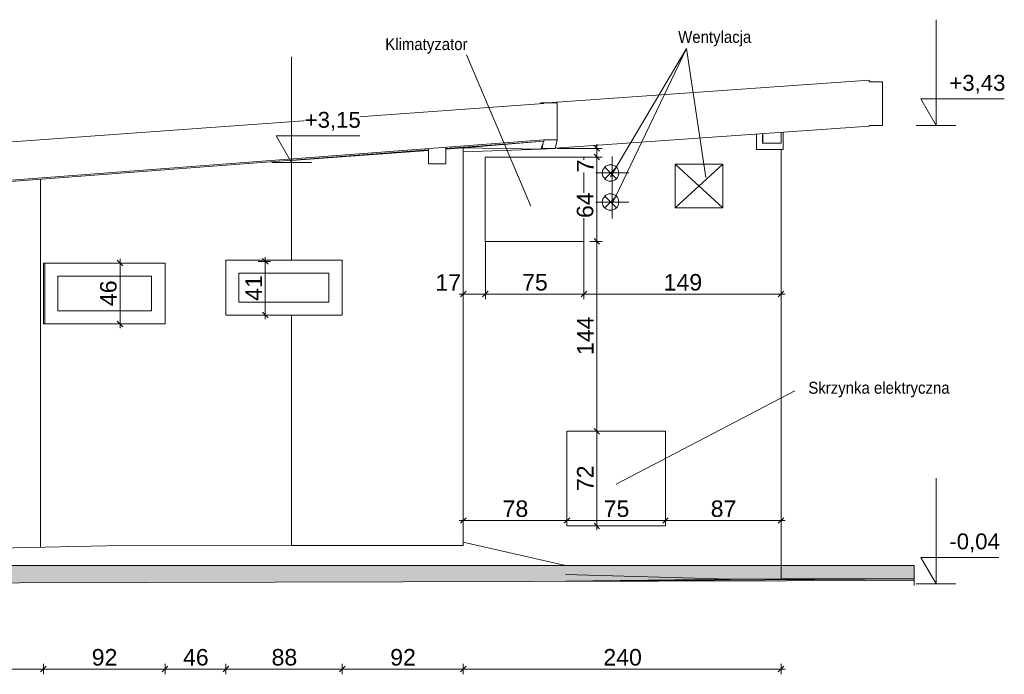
# Model space of a CAD drawing. Header units: millimetres. Extents: x -68772 to 137055, y -73300 to 19650.
# Tile 201 of 212: x 68354 to 75804, y 2594 to 7548. Entities that reach past the tile are written whole.
import ezdxf

# ---------------------------------------------------------------- set-up
doc = ezdxf.new("R2010")
doc.units = ezdxf.units.MM
doc.header["$MEASUREMENT"] = 0
doc.set_wipeout_variables(frame=1)
doc.linetypes.add('Wipeout_Contour', pattern=[1000, 0, -1000])
for name, color, linetype, lineweight in [('Center Line_Nr_pióra__7', 7, 'Continuous', 5), ('Dimensions_Nr_pióra__7', 7, 'Continuous', 5), ('Drop_Nr_pióra__7', 7, 'Continuous', 5), ('Floors_Nr_pióra__7', 7, 'Continuous', 5), ('Interior Edges_Nr_pióra__7', 7, 'Continuous', 5), ('Nowe_0_Nr_pióra__1', 7, 'Continuous', 18), ('Nowe_Sections_Nr_pióra__7', 7, 'Continuous', 5), ('Nowe_Walls_Nr_pióra__7', 7, 'Continuous', 5), ('Spot Elevations_Nr_pióra__7', 7, 'Continuous', 5), ('Text Notes_Nr_pióra__7', 7, 'Continuous', 5), ('Walls_Nr_pióra__7', 7, 'Continuous', 5)]:
    doc.layers.add(name, color=color, linetype=linetype, lineweight=lineweight)
doc.layers.add('Dimensions', color=7, linetype='Continuous')
doc.layers.add('Nowe_Sections', color=7, linetype='Continuous')
doc.styles.add('GENERATED_STYLE_1', font='arial.ttf')
doc.styles.add('GENERATED_STYLE_3', font='arial.ttf')
doc.dimstyles.new('GENERATED_STYLE__5', dxfattribs={"dimtxt": 125, "dimasz": 40.305087, "dimexe": 0.18, "dimexo": 0.164042, "dimgap": 0.09, "dimtad": 1, "dimdec": 0, "dimlfac": 0.1, "dimzin": 0, "dimdsep": 46, "dimtxsty": 'GENERATED_STYLE_1', "dimblk": 'ARROWHEAD_6', "dimblk1": 'ARROWHEAD_6', "dimblk2": 'ARROWHEAD_6', "dimcen": 0.09, "dimclrd": 7, "dimclre": 7, "dimclrt": 7, "dimadec": 1, "dimazin": 0, "dimtfac": 1, "dimtdec": 4, "dimtmove": 0, "dimatfit": 3, "dimfxl": 0, "dimtolj": 1, "dimtzin": 0, "dimarcsym": 0})
doc.dimstyles.new('GENERATED_STYLE__6', dxfattribs={"dimtxt": 125, "dimasz": 40.305087, "dimexe": 0.18, "dimexo": 0.164042, "dimgap": 0.09, "dimtad": 1, "dimtih": 1, "dimtoh": 1, "dimdec": 0, "dimlfac": 0.1, "dimzin": 0, "dimdsep": 46, "dimtxsty": 'GENERATED_STYLE_1', "dimblk": 'ARROWHEAD_6', "dimblk1": 'ARROWHEAD_6', "dimblk2": 'ARROWHEAD_6', "dimcen": 0.09, "dimclrd": 7, "dimclre": 7, "dimclrt": 7, "dimadec": 1, "dimazin": 0, "dimtfac": 1, "dimtdec": 4, "dimtmove": 0, "dimatfit": 3, "dimfxl": 0, "dimtolj": 1, "dimtzin": 0, "dimarcsym": 0})
doc.dimstyles.new('GENERATED_STYLE__7', dxfattribs={"dimtxt": 125, "dimasz": 40.305087, "dimexe": 0.18, "dimexo": 0.164042, "dimgap": 0.09, "dimtad": 1, "dimtih": 1, "dimtoh": 1, "dimdec": 0, "dimlfac": 0.1, "dimzin": 0, "dimdsep": 46, "dimtxsty": 'GENERATED_STYLE_1', "dimblk": 'ARROWHEAD_6', "dimblk1": 'ARROWHEAD_6', "dimblk2": 'ARROWHEAD_6', "dimcen": 0.09, "dimse1": 1, "dimse2": 1, "dimclrd": 7, "dimclre": 7, "dimclrt": 7, "dimadec": 1, "dimazin": 0, "dimtfac": 1, "dimtdec": 4, "dimtmove": 0, "dimatfit": 3, "dimfxl": 0, "dimtolj": 1, "dimtzin": 0, "dimarcsym": 0})

# ---------------------------------------------------------------- blocks, each defined once
blk = doc.blocks.new('*D712')
at = {"layer": 'Dimensions_Nr_pióra__7', "color": 7, "linetype": 'Continuous', "lineweight": 5}
for p, q in [((67394.2, 2655), (67351.7, 2612.5)), ((67373, 2594), (67373, 2673.5)), ((67373, 2633.8), (68533.9, 2633.8)), ((68555.1, 2655), (68512.7, 2612.5)), ((68533.9, 2594), (68533.9, 2673.5))]:
    blk.add_line(p, q, dxfattribs=at)
at = {"color": 254, "linetype": 'Wipeout_Contour', "lineweight": 0, "ltscale": 272031.705422}
blk.add_wipeout([(67817.4, 2658.8), (68089.4, 2658.8), (68089.4, 2783.8), (67817.4, 2783.8)], dxfattribs=at).dxf.layer = 'Dimensions'
at = {"layer": 'Dimensions_Nr_pióra__7', "color": 7, "lineweight": 5, "insert": (67817.4, 2658.8), "char_height": 125, "attachment_point": 7, "style": 'GENERATED_STYLE_1'}
blk.add_mtext('\\A1;116', dxfattribs=at)
blk = doc.blocks.new('ARROWHEAD_6')
at = {"color": 0, "linetype": 'Continuous', "lineweight": 0}
for p, q in [((0, 0), (-1, 0)), ((-0.5, -0.5), (0.5, 0.5))]:
    blk.add_line(p, q, dxfattribs=at)
blk = doc.blocks.new('*D713')
at = {"layer": 'Dimensions_Nr_pióra__7', "color": 7, "linetype": 'Continuous', "lineweight": 5}
for p, q in [((68555.1, 2655), (68512.7, 2612.5)), ((68533.9, 2594), (68533.9, 2673.5)), ((68533.9, 2633.8), (69454.4, 2633.8)), ((69475.6, 2655), (69433.2, 2612.5)), ((69454.4, 2594), (69454.4, 2673.5))]:
    blk.add_line(p, q, dxfattribs=at)
at = {"color": 254, "linetype": 'Wipeout_Contour', "lineweight": 0, "ltscale": 276191.292193}
blk.add_wipeout([(68899.3, 2658.8), (69089, 2658.8), (69089, 2783.8), (68899.3, 2783.8)], dxfattribs=at).dxf.layer = 'Dimensions'
at = {"layer": 'Dimensions_Nr_pióra__7', "color": 7, "lineweight": 5, "insert": (68899.3, 2658.8), "char_height": 125, "attachment_point": 7, "style": 'GENERATED_STYLE_1'}
blk.add_mtext('\\A1;92', dxfattribs=at)
blk = doc.blocks.new('*D714')
at = {"layer": 'Dimensions_Nr_pióra__7', "color": 7, "linetype": 'Continuous', "lineweight": 5}
for p, q in [((69475.6, 2655), (69433.2, 2612.5)), ((69454.4, 2594), (69454.4, 2673.5)), ((69454.4, 2633.8), (69915.1, 2633.8)), ((69936.3, 2655), (69893.9, 2612.5)), ((69915.1, 2594), (69915.1, 2673.5))]:
    blk.add_line(p, q, dxfattribs=at)
at = {"color": 254, "linetype": 'Wipeout_Contour', "lineweight": 0, "ltscale": 278951.603939}
blk.add_wipeout([(69589.9, 2658.8), (69779.6, 2658.8), (69779.6, 2783.8), (69589.9, 2783.8)], dxfattribs=at).dxf.layer = 'Dimensions'
at = {"layer": 'Dimensions_Nr_pióra__7', "color": 7, "lineweight": 5, "insert": (69589.9, 2658.8), "char_height": 125, "attachment_point": 7, "style": 'GENERATED_STYLE_1'}
blk.add_mtext('\\A1;46', dxfattribs=at)
blk = doc.blocks.new('*D715')
at = {"layer": 'Dimensions_Nr_pióra__7', "color": 7, "linetype": 'Continuous', "lineweight": 5}
for p, q in [((69936.3, 2655), (69893.9, 2612.5)), ((69915.1, 2594), (69915.1, 2673.5)), ((69915.1, 2633.8), (70794.3, 2633.8)), ((70815.6, 2655), (70773.1, 2612.5)), ((70794.3, 2594), (70794.3, 2673.5))]:
    blk.add_line(p, q, dxfattribs=at)
at = {"color": 254, "linetype": 'Wipeout_Contour', "lineweight": 0, "ltscale": 281629.485433}
blk.add_wipeout([(70259.9, 2658.8), (70449.6, 2658.8), (70449.6, 2783.8), (70259.9, 2783.8)], dxfattribs=at).dxf.layer = 'Dimensions'
at = {"layer": 'Dimensions_Nr_pióra__7', "color": 7, "lineweight": 5, "insert": (70259.9, 2658.8), "char_height": 125, "attachment_point": 7, "style": 'GENERATED_STYLE_1'}
blk.add_mtext('\\A1;88', dxfattribs=at)
blk = doc.blocks.new('*D716')
at = {"layer": 'Dimensions_Nr_pióra__7', "color": 7, "linetype": 'Continuous', "lineweight": 5}
for p, q in [((70815.6, 2655), (70773.1, 2612.5)), ((70794.3, 2594), (70794.3, 2673.5)), ((70794.3, 2633.8), (71710.4, 2633.8)), ((71731.6, 2655), (71689.1, 2612.5)), ((71710.4, 2594), (71710.4, 2673.5))]:
    blk.add_line(p, q, dxfattribs=at)
at = {"color": 254, "linetype": 'Wipeout_Contour', "lineweight": 0, "ltscale": 285217.305469}
blk.add_wipeout([(71157.5, 2658.8), (71347.2, 2658.8), (71347.2, 2783.8), (71157.5, 2783.8)], dxfattribs=at).dxf.layer = 'Dimensions'
at = {"layer": 'Dimensions_Nr_pióra__7', "color": 7, "lineweight": 5, "insert": (71157.5, 2658.8), "char_height": 125, "attachment_point": 7, "style": 'GENERATED_STYLE_1'}
blk.add_mtext('\\A1;92', dxfattribs=at)
blk = doc.blocks.new('*D717')
at = {"layer": 'Dimensions_Nr_pióra__7', "color": 7, "linetype": 'Continuous', "lineweight": 5}
for p, q in [((71731.6, 2655), (71689.1, 2612.5)), ((71710.4, 2594), (71710.4, 2673.5)), ((71710.4, 2633.8), (74114.2, 2633.8)), ((74093, 2612.5), (74135.4, 2655)), ((74114.2, 2594), (74114.2, 2673.5)), ((74114.2, 2633.8), (74146, 2633.8))]:
    blk.add_line(p, q, dxfattribs=at)
at = {"color": 254, "linetype": 'Wipeout_Contour', "lineweight": 0, "ltscale": 291852.21891}
blk.add_wipeout([(72770, 2658.8), (73054.5, 2658.8), (73054.5, 2783.8), (72770, 2783.8)], dxfattribs=at).dxf.layer = 'Dimensions'
at = {"layer": 'Dimensions_Nr_pióra__7', "color": 7, "lineweight": 5, "insert": (72770, 2658.8), "char_height": 125, "attachment_point": 7, "style": 'GENERATED_STYLE_1'}
blk.add_mtext('\\A1;240', dxfattribs=at)
blk = doc.blocks.new('*D719')
at = {"layer": 'Dimensions_Nr_pióra__7', "color": 7, "linetype": 'Continuous', "lineweight": 5}
for p, q in [((69114.2, 5705.4), (69114.2, 5737.2)), ((69154, 5705.4), (69061.3, 5705.4)), ((69135.4, 5684.2), (69093, 5726.6)), ((69114.2, 5245.4), (69114.2, 5705.4)), ((69154, 5245.4), (69061.3, 5245.4)), ((69093, 5266.6), (69135.4, 5224.2)), ((69114.2, 5213.6), (69114.2, 5245.4))]:
    blk.add_line(p, q, dxfattribs=at)
at = {"color": 254, "linetype": 'Wipeout_Contour', "lineweight": 0, "ltscale": 276974.332443}
blk.add_wipeout([(69089.2, 5380.5), (69089.2, 5570.3), (68964.2, 5570.3), (68964.2, 5380.5)], dxfattribs=at).dxf.layer = 'Dimensions'
at = {"layer": 'Dimensions_Nr_pióra__7', "color": 7, "lineweight": 5, "insert": (69089.2, 5380.5), "char_height": 125, "attachment_point": 7, "rotation": 90, "style": 'GENERATED_STYLE_1'}
blk.add_mtext('\\A1;46', dxfattribs=at)
blk = doc.blocks.new('*D720')
at = {"layer": 'Dimensions_Nr_pióra__7', "color": 7, "linetype": 'Continuous', "lineweight": 5}
for p, q in [((70233.8, 5696.9), (70191.4, 5739.3)), ((70212.6, 5718.1), (70212.6, 5749.9)), ((70252.4, 5718.1), (70159.7, 5718.1)), ((70212.6, 5312), (70212.6, 5718.1)), ((70252.4, 5312), (70159.7, 5312)), ((70191.4, 5333.3), (70233.8, 5290.8)), ((70212.6, 5280.2), (70212.6, 5312))]:
    blk.add_line(p, q, dxfattribs=at)
at = {"color": 254, "linetype": 'Wipeout_Contour', "lineweight": 0, "ltscale": 281366.81474}
blk.add_wipeout([(70187.6, 5420.2), (70187.6, 5609.9), (70062.6, 5609.9), (70062.6, 5420.2)], dxfattribs=at).dxf.layer = 'Dimensions'
at = {"layer": 'Dimensions_Nr_pióra__7', "color": 7, "lineweight": 5, "insert": (70187.6, 5420.2), "char_height": 125, "attachment_point": 7, "rotation": 90, "style": 'GENERATED_STYLE_1'}
blk.add_mtext('\\A1;41', dxfattribs=at)
blk = doc.blocks.new('*D721')
at = {"layer": 'Dimensions_Nr_pióra__7', "color": 7, "linetype": 'Continuous', "lineweight": 5}
for p, q in [((72760.6, 4433.4), (72668, 4433.4)), ((72699.6, 4454.6), (72742.1, 4412.2)), ((72720.9, 3716.8), (72720.9, 4433.4)), ((72699.6, 3738), (72742.1, 3695.6)), ((72760.6, 3716.8), (72668, 3716.8)), ((72720.9, 3685), (72720.9, 3716.8))]:
    blk.add_line(p, q, dxfattribs=at)
at = {"color": 254, "linetype": 'Wipeout_Contour', "lineweight": 0, "ltscale": 290990.565226}
blk.add_wipeout([(72695.9, 3980.3), (72695.9, 4170), (72570.9, 4170), (72570.9, 3980.3)], dxfattribs=at).dxf.layer = 'Dimensions'
at = {"layer": 'Dimensions_Nr_pióra__7', "color": 7, "lineweight": 5, "insert": (72695.9, 3980.3), "char_height": 125, "attachment_point": 7, "rotation": 90, "style": 'GENERATED_STYLE_1'}
blk.add_mtext('\\A1;72', dxfattribs=at)
blk = doc.blocks.new('*D722')
at = {"layer": 'Dimensions_Nr_pióra__7', "color": 7, "linetype": 'Continuous', "lineweight": 5}
for p, q in [((72699.6, 5891.3), (72742.1, 5848.8)), ((72760.6, 5870), (72668, 5870)), ((72720.9, 4433.4), (72720.9, 5870)), ((72760.6, 4433.4), (72668, 4433.4)), ((72699.6, 4454.6), (72742.1, 4412.2))]:
    blk.add_line(p, q, dxfattribs=at)
at = {"color": 254, "linetype": 'Wipeout_Contour', "lineweight": 0, "ltscale": 291263.84617}
blk.add_wipeout([(72695.9, 5009.5), (72695.9, 5294), (72570.9, 5294), (72570.9, 5009.5)], dxfattribs=at).dxf.layer = 'Dimensions'
at = {"layer": 'Dimensions_Nr_pióra__7', "color": 7, "lineweight": 5, "insert": (72695.9, 5009.5), "char_height": 125, "attachment_point": 7, "rotation": 90, "style": 'GENERATED_STYLE_1'}
blk.add_mtext('\\A1;144', dxfattribs=at)
blk = doc.blocks.new('*D723')
at = {"layer": 'Dimensions_Nr_pióra__7', "color": 7, "linetype": 'Continuous', "lineweight": 5}
for p, q in [((72760.6, 6508.1), (72623.3, 6508.1)), ((72699.6, 6529.3), (72742.1, 6486.9)), ((72720.9, 5870), (72720.9, 6508.1)), ((72699.6, 5891.3), (72742.1, 5848.8)), ((72760.6, 5870), (72668, 5870))]:
    blk.add_line(p, q, dxfattribs=at)
at = {"color": 254, "linetype": 'Wipeout_Contour', "lineweight": 0, "ltscale": 291673.048206}
blk.add_wipeout([(72695.9, 6392.1), (72695.9, 6486.9), (72570.9, 6486.9), (72570.9, 6392.1)], dxfattribs=at).dxf.layer = 'Dimensions'
at = {"color": 254, "linetype": 'Wipeout_Contour', "lineweight": 0, "ltscale": 291570.439843}
blk.add_wipeout([(72695.9, 6046.8), (72695.9, 6236.5), (72570.9, 6236.5), (72570.9, 6046.8)], dxfattribs=at).dxf.layer = 'Dimensions'
at = {"layer": 'Dimensions_Nr_pióra__7', "color": 7, "lineweight": 5, "char_height": 125, "attachment_point": 7, "rotation": 90, "style": 'GENERATED_STYLE_1'}
for s, insert in [('\\A1;7', (72695.9, 6392.1)), ('\\A1;64', (72695.9, 6046.8))]:
    blk.add_mtext(s, dxfattribs=dict(at, insert=insert))
blk = doc.blocks.new('*D724')
at = {"layer": 'Dimensions_Nr_pióra__7', "color": 7, "linetype": 'Continuous', "lineweight": 5}
for p, q in [((72760.6, 6574), (72420.2, 6574)), ((72742.1, 6552.8), (72699.6, 6595.2)), ((72720.9, 6574), (72720.9, 6605.8)), ((72720.9, 6508.1), (72720.9, 6574)), ((72760.6, 6508.1), (72623.3, 6508.1)), ((72699.6, 6529.3), (72742.1, 6486.9))]:
    blk.add_line(p, q, dxfattribs=at)
blk = doc.blocks.new('*D725')
at = {"layer": 'Dimensions_Nr_pióra__7', "color": 7, "linetype": 'Continuous', "lineweight": 5}
for p, q in [((71710.4, 3718.3), (71710.4, 3810.9)), ((72494.7, 3718.3), (72494.7, 3810.9)), ((71678.5, 3758.1), (71710.4, 3758.1)), ((71731.6, 3779.3), (71689.1, 3736.9)), ((71710.4, 3758.1), (72494.7, 3758.1)), ((72515.9, 3779.3), (72473.5, 3736.9))]:
    blk.add_line(p, q, dxfattribs=at)
at = {"color": 254, "linetype": 'Wipeout_Contour', "lineweight": 0, "ltscale": 288820.174813}
blk.add_wipeout([(72007.7, 3783.1), (72197.4, 3783.1), (72197.4, 3908.1), (72007.7, 3908.1)], dxfattribs=at).dxf.layer = 'Dimensions'
at = {"layer": 'Dimensions_Nr_pióra__7', "color": 7, "lineweight": 5, "insert": (72007.7, 3783.1), "char_height": 125, "attachment_point": 7, "style": 'GENERATED_STYLE_1'}
blk.add_mtext('\\A1;78', dxfattribs=at)
blk = doc.blocks.new('*D726')
at = {"layer": 'Dimensions_Nr_pióra__7', "color": 7, "linetype": 'Continuous', "lineweight": 5}
for p, q in [((72494.7, 3718.3), (72494.7, 3810.9)), ((73240.2, 3718.3), (73240.2, 3810.9)), ((72515.9, 3779.3), (72473.5, 3736.9)), ((72494.7, 3758.1), (73240.2, 3758.1)), ((73261.4, 3779.3), (73219, 3736.9))]:
    blk.add_line(p, q, dxfattribs=at)
at = {"color": 254, "linetype": 'Wipeout_Contour', "lineweight": 0, "ltscale": 291875.559417}
blk.add_wipeout([(72772.6, 3783.1), (72962.3, 3783.1), (72962.3, 3908.1), (72772.6, 3908.1)], dxfattribs=at).dxf.layer = 'Dimensions'
at = {"layer": 'Dimensions_Nr_pióra__7', "color": 7, "lineweight": 5, "insert": (72772.6, 3783.1), "char_height": 125, "attachment_point": 7, "style": 'GENERATED_STYLE_1'}
blk.add_mtext('\\A1;75', dxfattribs=at)
blk = doc.blocks.new('*D727')
at = {"layer": 'Dimensions_Nr_pióra__7', "color": 7, "linetype": 'Continuous', "lineweight": 5}
for p, q in [((73240.2, 3718.3), (73240.2, 3810.9)), ((74114.2, 3718.3), (74114.2, 3810.9)), ((73261.4, 3779.3), (73219, 3736.9)), ((73240.2, 3758.1), (74114.2, 3758.1)), ((74093, 3736.9), (74135.4, 3779.3)), ((74114.2, 3758.1), (74146, 3758.1))]:
    blk.add_line(p, q, dxfattribs=at)
at = {"color": 254, "linetype": 'Wipeout_Contour', "lineweight": 0, "ltscale": 295110.010597}
blk.add_wipeout([(73582.3, 3783.1), (73772, 3783.1), (73772, 3908.1), (73582.3, 3908.1)], dxfattribs=at).dxf.layer = 'Dimensions'
at = {"layer": 'Dimensions_Nr_pióra__7', "color": 7, "lineweight": 5, "insert": (73582.3, 3783.1), "char_height": 125, "attachment_point": 7, "style": 'GENERATED_STYLE_1'}
blk.add_mtext('\\A1;87', dxfattribs=at)
blk = doc.blocks.new('*D728')
at = {"layer": 'Dimensions_Nr_pióra__7', "color": 7, "linetype": 'Continuous', "lineweight": 5}
for p, q in [((71877.6, 5431.5), (71877.6, 5869.9)), ((71710.4, 5431.5), (71710.4, 5524.2)), ((71678.5, 5471.3), (71710.4, 5471.3)), ((71731.6, 5492.5), (71689.1, 5450.1)), ((71710.4, 5471.3), (71877.6, 5471.3)), ((71898.8, 5492.5), (71856.4, 5450.1))]:
    blk.add_line(p, q, dxfattribs=at)
at = {"color": 254, "linetype": 'Wipeout_Contour', "lineweight": 0, "ltscale": 287239.155131}
blk.add_wipeout([(71499.4, 5496.3), (71689.1, 5496.3), (71689.1, 5621.3), (71499.4, 5621.3)], dxfattribs=at).dxf.layer = 'Dimensions'
at = {"layer": 'Dimensions_Nr_pióra__7', "color": 7, "lineweight": 5, "insert": (71499.4, 5496.3), "char_height": 125, "attachment_point": 7, "style": 'GENERATED_STYLE_1'}
blk.add_mtext('\\A1;17', dxfattribs=at)
blk = doc.blocks.new('*D729')
at = {"layer": 'Dimensions_Nr_pióra__7', "color": 7, "linetype": 'Continuous', "lineweight": 5}
for p, q in [((71877.6, 5431.5), (71877.6, 5869.9)), ((72623.1, 5431.5), (72623.1, 5869.9)), ((71898.8, 5492.5), (71856.4, 5450.1)), ((71877.6, 5471.3), (72623.1, 5471.3)), ((72644.3, 5492.5), (72601.9, 5450.1))]:
    blk.add_line(p, q, dxfattribs=at)
at = {"color": 254, "linetype": 'Wipeout_Contour', "lineweight": 0, "ltscale": 289855.62886}
blk.add_wipeout([(72155.5, 5496.3), (72345.2, 5496.3), (72345.2, 5621.3), (72155.5, 5621.3)], dxfattribs=at).dxf.layer = 'Dimensions'
at = {"layer": 'Dimensions_Nr_pióra__7', "color": 7, "lineweight": 5, "insert": (72155.5, 5496.3), "char_height": 125, "attachment_point": 7, "style": 'GENERATED_STYLE_1'}
blk.add_mtext('\\A1;75', dxfattribs=at)
blk = doc.blocks.new('*D730')
at = {"layer": 'Dimensions_Nr_pióra__7', "color": 7, "linetype": 'Continuous', "lineweight": 5}
for p, q in [((72623.1, 5431.5), (72623.1, 5869.9)), ((74114.2, 5431.5), (74114.2, 5524.2)), ((72644.3, 5492.5), (72601.9, 5450.1)), ((72623.1, 5471.3), (74114.2, 5471.3)), ((74093, 5450.1), (74135.4, 5492.5)), ((74114.2, 5471.3), (74146, 5471.3))]:
    blk.add_line(p, q, dxfattribs=at)
at = {"color": 254, "linetype": 'Wipeout_Contour', "lineweight": 0, "ltscale": 294315.758853}
blk.add_wipeout([(73226.3, 5496.3), (73510.9, 5496.3), (73510.9, 5621.3), (73226.3, 5621.3)], dxfattribs=at).dxf.layer = 'Dimensions'
at = {"layer": 'Dimensions_Nr_pióra__7', "color": 7, "lineweight": 5, "insert": (73226.3, 5496.3), "char_height": 125, "attachment_point": 7, "style": 'GENERATED_STYLE_1'}
blk.add_mtext('\\A1;149', dxfattribs=at)
blk = doc.blocks.new('Wymiary_22', base_point=(75287.7, 3277.6))
at = {"layer": 'Nowe_Sections_Nr_pióra__7', "color": 7, "linetype": 'Continuous', "lineweight": 5}
for p, q in [((75287.7, 3277.6), (75287.7, 4077.6)), ((75287.7, 3277.6), (75171.7, 3477.6)), ((75171.7, 3477.6), (75287.7, 3477.6)), ((75287.7, 3477.6), (75761.8, 3477.6)), ((75287.7, 3277.6), (75137.7, 3277.6)), ((75287.7, 3277.6), (75437.7, 3277.6))]:
    blk.add_line(p, q, dxfattribs=at)
at = {"color": 254, "linetype": 'Wipeout_Contour', "lineweight": 0, "ltscale": 302637.706606}
blk.add_wipeout([(75387.7, 3517.6), (75761.8, 3517.6), (75761.8, 3637.6), (75387.7, 3637.6)], dxfattribs=at).dxf.layer = 'Nowe_Sections'
at = {"layer": 'Nowe_Sections_Nr_pióra__7', "color": 7, "lineweight": 5, "insert": (75387.7, 3517.6), "char_height": 120, "attachment_point": 7, "style": 'GENERATED_STYLE_3'}
blk.add_mtext('\\A1;-0,04', dxfattribs=at)
blk = doc.blocks.new('Wymiary_23', base_point=(75287.7, 6747.6))
at = {"layer": 'Nowe_Sections_Nr_pióra__7', "color": 7, "linetype": 'Continuous', "lineweight": 5}
for p, q in [((75287.7, 6747.6), (75287.7, 7547.6)), ((75287.7, 6747.6), (75171.7, 6947.6)), ((75171.7, 6947.6), (75287.7, 6947.6)), ((75287.7, 6947.6), (75803.5, 6947.6)), ((75287.7, 6747.6), (75137.7, 6747.6)), ((75287.7, 6747.6), (75437.7, 6747.6))]:
    blk.add_line(p, q, dxfattribs=at)
at = {"color": 254, "linetype": 'Wipeout_Contour', "lineweight": 0, "ltscale": 303693.779406}
blk.add_wipeout([(75387.7, 6987.6), (75803.5, 6987.6), (75803.5, 7107.6), (75387.7, 7107.6)], dxfattribs=at).dxf.layer = 'Nowe_Sections'
at = {"layer": 'Nowe_Sections_Nr_pióra__7', "color": 7, "lineweight": 5, "insert": (75387.7, 6987.6), "char_height": 120, "attachment_point": 7, "style": 'GENERATED_STYLE_3'}
blk.add_mtext('\\A1;+3,43', dxfattribs=at)
blk = doc.blocks.new('Wymiary_24', base_point=(70410.8, 6467.6))
at = {"layer": 'Nowe_Sections_Nr_pióra__7', "color": 7, "linetype": 'Continuous', "lineweight": 5}
for p, q in [((70410.8, 6467.6), (70410.8, 7267.6)), ((70410.8, 6467.6), (70294.8, 6667.6)), ((70294.8, 6667.6), (70410.8, 6667.6)), ((70410.8, 6667.6), (70926.6, 6667.6)), ((70410.8, 6467.6), (70260.8, 6467.6)), ((70410.8, 6467.6), (70560.8, 6467.6))]:
    blk.add_line(p, q, dxfattribs=at)
at = {"color": 254, "linetype": 'Wipeout_Contour', "lineweight": 0, "ltscale": 284167.209409}
blk.add_wipeout([(70510.8, 6707.6), (70926.6, 6707.6), (70926.6, 6827.6), (70510.8, 6827.6)], dxfattribs=at).dxf.layer = 'Nowe_Sections'
at = {"layer": 'Nowe_Sections_Nr_pióra__7', "color": 7, "lineweight": 5, "insert": (70510.8, 6707.6), "char_height": 120, "attachment_point": 7, "style": 'GENERATED_STYLE_3'}
blk.add_mtext('\\A1;+3,15', dxfattribs=at)

msp = doc.modelspace()

# ---------------------------------------------------------------- hatches: boundary and pattern name
at = {"layer": 'Nowe_0_Nr_pióra__1', "linetype": 'Continuous', "lineweight": 18}
msp.add_hatch(color=7, dxfattribs=at).paths.add_polyline_path([(61583.8, 3417.6), (75122, 3417.6), (75122, 3305), (61583.8, 3267.6)])

# ---------------------------------------------------------------- linework, layer by layer
at = {"layer": 'Center Line_Nr_pióra__7', "color": 7, "linetype": 'Continuous', "lineweight": 5}
for p, q in [((72837.7, 6262.6), (72837.7, 6512.6)), ((72712.7, 6387.6), (72962.7, 6387.6)), ((72837.7, 6042.6), (72837.7, 6292.6)), ((72712.7, 6167.6), (72962.7, 6167.6))]:
    msp.add_line(p, q, dxfattribs=at)
at = {"layer": 'Drop_Nr_pióra__7', "color": 7, "linetype": 'Continuous', "lineweight": 5}
for p, q in [((72780.1, 6431.7), (72868.5, 6343.4)), ((72868.5, 6431.7), (72780.1, 6343.4)), ((72780.1, 6211.7), (72868.5, 6123.4)), ((72868.5, 6211.7), (72780.1, 6123.4))]:
    msp.add_line(p, q, dxfattribs=at)
for centre, start, end in [((72824.3, 6387.6), 0, 180), ((72824.3, 6387.6), 180, 0), ((72824.3, 6167.6), 0, 180), ((72824.3, 6167.6), 180, 0)]:
    msp.add_arc(centre, 62.5, start, end, dxfattribs=at)
at = {"layer": 'Floors_Nr_pióra__7', "color": 7, "linetype": 'Continuous', "lineweight": 5}
for p, q in [((72319.8, 6638.7), (72319.8, 6627.6)), ((68251.7, 6321.4), (71448.3, 6562)), ((71448.3, 6558.1), (70410.8, 6480.9)), ((71578.3, 6571.8), (72319.8, 6627.6)), ((71710.4, 6577.6), (71578.3, 6567.7)), ((72319.8, 6627.6), (72295.9, 6567.6)), ((72483.8, 3417.6), (61583.8, 3417.6)), ((75122, 3317.6), (72483.8, 3297.6)), ((75122, 3265.5), (75122, 3317.6))]:
    msp.add_line(p, q, dxfattribs=at)
at = {"layer": 'Interior Edges_Nr_pióra__7', "color": 7, "linetype": 'Continuous', "lineweight": 5}
for p, q in [((72319.8, 6627.6), (71710.4, 6577.6)), ((71710.4, 6577.6), (72295.9, 6567.6)), ((72295.9, 6567.6), (71710.4, 6548.3)), ((72483.8, 3417.6), (71710.4, 3592.8)), ((61583.8, 3417.6), (69013.1, 3565.9)), ((73727, 3313.6), (72483.8, 3297.7)), ((74114.2, 3317.6), (75122, 3317.6))]:
    msp.add_line(p, q, dxfattribs=at)
at = {"layer": 'Nowe_0_Nr_pióra__1', "color": 7, "linetype": 'Continuous', "lineweight": 18, "flags": 128}
msp.add_lwpolyline([(61583.8, 3417.6), (75122, 3417.6), (75122, 3305), (61583.8, 3267.6)], close=True, dxfattribs=at)
at = {"layer": 'Nowe_Walls_Nr_pióra__7', "color": 7, "linetype": 'Continuous', "lineweight": 5}
for p, q in [((71876.7, 6508.1), (72623.1, 6508.1)), ((71876.7, 5870), (71876.7, 6508.1)), ((72623.1, 6508.1), (72623.1, 5870)), ((73314, 6454.5), (73674, 6454.5)), ((73314, 6124.5), (73314, 6454.5)), ((73314, 6454.5), (73674, 6124.5)), ((73674, 6454.5), (73314, 6124.5)), ((73674, 6454.5), (73674, 6124.5)), ((73674, 6124.5), (73314, 6124.5)), ((72623.1, 5870), (71876.7, 5870)), ((68544.5, 5705.4), (69454.4, 5705.4)), ((68544.5, 5245.4), (68544.5, 5705.4)), ((69454.4, 5705.4), (69454.4, 5245.4)), ((69915.1, 5727), (70794.3, 5727)), ((69915.1, 5312), (69915.1, 5727)), ((70794.3, 5727), (70794.3, 5312)), ((69352.2, 5606.8), (68643.9, 5606.8)), ((68643.9, 5606.8), (68643.9, 5344.8)), ((69352.2, 5344.8), (69352.2, 5606.8)), ((70692.1, 5628.5), (70012.4, 5628.5)), ((70012.4, 5628.5), (70012.4, 5410.8)), ((70692.1, 5410.8), (70692.1, 5628.5)), ((70012.4, 5410.8), (70692.1, 5410.8)), ((68643.9, 5344.8), (69352.2, 5344.8)), ((70794.3, 5312), (69915.1, 5312)), ((69454.4, 5245.4), (68544.5, 5245.4)), ((72494.2, 4433.4), (73240.2, 4433.4)), ((72494.2, 3716.8), (72494.2, 4433.4)), ((73240.2, 4433.4), (73240.2, 3716.8)), ((73240.2, 3716.8), (72494.2, 3716.8))]:
    msp.add_line(p, q, dxfattribs=at)
at = {"layer": 'Spot Elevations_Nr_pióra__7', "color": 7, "linetype": 'Continuous', "lineweight": 5}
for p, q in [((70089, 6469.4), (70090.2, 6469.4)), ((68715.5, 3559.9), (68714.5, 3559.9)), ((74584.3, 3313.5), (74584.2, 3313.5))]:
    msp.add_line(p, q, dxfattribs=at)
at = {"layer": 'Text Notes_Nr_pióra__7', "color": 7, "linetype": 'Continuous', "lineweight": 5}
for p, q in [((72823.1, 6358), (73399.6, 7328.5)), ((72835.6, 6154.4), (73399.6, 7328.5)), ((73545.3, 6353.9), (73399.6, 7328.5)), ((72220.6, 6137.1), (71734.5, 7282.1)), ((72867, 4033), (74219.2, 4739.1))]:
    msp.add_line(p, q, dxfattribs=at)
at = {"layer": 'Walls_Nr_pióra__7', "color": 7, "linetype": 'Continuous', "lineweight": 5}
for p, q in [((74781.3, 7089.4), (72346.4, 6917.6)), ((74780, 7089.4), (74781.3, 7089.4)), ((74781.3, 7077.6), (74781.3, 7089.4)), ((74781.3, 7077.6), (74881.3, 7077.6)), ((74881.3, 7077.6), (74881.3, 6745.9)), ((72320.3, 6914), (61454.9, 6128.9)), ((72295.9, 6912.2), (72295.9, 6914)), ((72296.4, 6914), (72295.9, 6914)), ((72296.4, 6917.6), (72296.4, 6914)), ((72420.3, 6917.6), (72296.4, 6917.6)), ((72320.3, 6914), (72320.3, 6917.6)), ((72420.3, 6917.6), (72420.3, 6637.6)), ((72406.2, 6574.7), (74781.3, 6742.4)), ((74881.3, 6745.9), (74781.3, 6745.9)), ((74781.3, 6742.4), (74781.3, 6745.9)), ((61454.9, 5814), (72320.3, 6638.8)), ((72319.8, 6635.4), (72320.3, 6637.6)), ((72320.3, 6637.6), (72320.3, 6638.8)), ((72320.3, 6637.6), (72420.3, 6637.6)), ((72420.3, 6637.6), (72406, 6574)), ((73929.7, 6564.7), (73929.7, 6682.3)), ((73974.2, 6685.4), (73974.2, 6612.5)), ((73975.4, 6612.5), (73975.4, 6685.5)), ((74115.4, 6695.4), (74115.4, 6612.5)), ((74129.7, 6696.4), (74129.7, 6564.7)), ((71448.3, 6457.6), (71448.3, 6572.6)), ((71578.3, 6582.5), (71578.3, 6457.6)), ((71710.4, 3568), (71710.4, 6577.6)), ((72295.9, 6567), (72295.9, 6567.6)), ((72295.9, 6567), (72296.4, 6567)), ((72296.4, 6567), (72396.4, 6574)), ((72296.4, 6568.8), (72296.4, 6567)), ((72406, 6574), (72298.5, 6574)), ((72306, 6574), (72315.8, 6617.4)), ((74129.7, 6564.7), (73929.7, 6564.7)), ((74115.4, 6612.5), (73974.2, 6612.5)), ((74114.2, 3316.6), (74114.2, 6564.7)), ((70410.8, 5727), (70410.8, 6480.9)), ((70410.8, 6480.9), (70410.8, 5727)), ((71578.3, 6457.6), (71447.6, 6457.6)), ((68510.9, 3555.9), (68510.9, 6340.1)), ((68535.2, 5705.4), (69455.1, 5705.4)), ((68535.2, 5245.4), (68535.2, 5705.4)), ((69454.4, 5245.4), (69454.4, 5705.4)), ((69455.1, 5705.4), (69455.1, 5245.4)), ((69915.1, 5312), (69915.1, 5727)), ((69915.1, 5727), (70410.8, 5727)), ((70410.8, 5727), (70795.1, 5727)), ((70794.3, 5312), (70794.3, 5727)), ((70795.1, 5727), (70795.1, 5312)), ((70410.8, 5312), (69915.1, 5312)), ((70410.8, 3568), (70410.8, 5312)), ((70795.1, 5312), (70410.8, 5312)), ((70410.8, 5312), (70410.8, 3568)), ((69455.1, 5245.4), (68535.2, 5245.4)), ((69013.1, 3565.9), (70410.8, 3568)), ((70410.8, 3568), (71710.4, 3568)), ((72483.8, 3349.4), (73727, 3313.6)), ((73727, 3313.6), (74114.2, 3316.6))]:
    msp.add_line(p, q, dxfattribs=at)

# ---------------------------------------------------------------- block references
at = {"layer": 'Nowe_Sections', "color": 7, "linetype": 'Continuous', "lineweight": 5}
msp.add_blockref('Wymiary_23', (75287.7, 6747.6), dxfattribs=at)

# ---------------------------------------------------------------- texts
at = {"layer": 'Text Notes_Nr_pióra__7', "color": 7, "linetype": 'Continuous', "lineweight": 5, "char_height": 90, "attachment_point": 1, "style": 'GENERATED_STYLE_1'}
for s, insert in [('\\A1;{\\W0.9;Wentylacja}', (73336.1, 7462)), ('\\A1;{\\W0.9;Klimatyzator}', (71120, 7407.6)), ('\\A1;{\\W0.9;Skrzynka elektryczna}', (74320.8, 4807.1))]:
    msp.add_mtext(s, dxfattribs=dict(at, insert=insert))

# ---------------------------------------------------------------- next in the draw order: block references
at = {"layer": 'Nowe_Sections', "color": 7, "linetype": 'Continuous', "lineweight": 5}
for name, p in [('Wymiary_24', (70410.8, 6467.6)), ('Wymiary_22', (75287.7, 3277.6))]:
    msp.add_blockref(name, p, dxfattribs=at)

# ---------------------------------------------------------------- next in the draw order: dimensions: what is measured, and where the dimension line sits
at = {"layer": 'Dimensions', "color": 7, "linetype": 'Continuous', "lineweight": 5}
for base, p1, p2, dimstyle, picture, middle in [((71877.6, 5471.3), (71710.4, 5524.3), (71877.6, 5870), 'GENERATED_STYLE__6', '*D728', (71594.7, 5558.8)), ((68533.9, 2633.8), (67373, 5195.2), (68533.9, 5245.4), 'GENERATED_STYLE__7', '*D712', (67960.4, 2721.3))]:
    dim = msp.add_linear_dim(base=base, p1=p1, p2=p2, dimstyle=dimstyle, dxfattribs=at)
    dim.commit()
    dim.dimension.update_dxf_attribs({"geometry": picture, "text_midpoint": middle, "dimtype": 160})

# ---------------------------------------------------------------- next in the draw order: dimensions: what is measured, and where the dimension line sits
dim = msp.add_linear_dim(base=(69454.4, 2633.8), p1=(68533.9, 5245.4), p2=(69454.4, 5245.4), dimstyle='GENERATED_STYLE__7', dxfattribs=at)
dim.commit()
dim.dimension.update_dxf_attribs({"geometry": '*D713', "text_midpoint": (68994.6, 2721.3), "dimtype": 160})

# ---------------------------------------------------------------- next in the draw order: dimensions: what is measured, and where the dimension line sits
dim = msp.add_linear_dim(base=(69114.2, 5705.4), p1=(69061.2, 5245.4), p2=(69061.2, 5705.4), angle=90, dimstyle='GENERATED_STYLE__5', dxfattribs=at)
dim.commit()
dim.dimension.update_dxf_attribs({"geometry": '*D719', "text_midpoint": (69026.7, 5475.8), "dimtype": 160, "text_rotation": 90})
dim = msp.add_linear_dim(base=(69915.1, 2633.8), p1=(69454.4, 5245.4), p2=(69915.1, 5312), dimstyle='GENERATED_STYLE__7', dxfattribs=at)
dim.commit()
dim.dimension.update_dxf_attribs({"geometry": '*D714', "text_midpoint": (69685.2, 2721.3), "dimtype": 160})

# ---------------------------------------------------------------- next in the draw order: dimensions: what is measured, and where the dimension line sits
dim = msp.add_linear_dim(base=(70794.3, 2633.8), p1=(69915.1, 5312), p2=(70794.3, 5312), dimstyle='GENERATED_STYLE__7', dxfattribs=at)
dim.commit()
dim.dimension.update_dxf_attribs({"geometry": '*D715', "text_midpoint": (70355.2, 2721.3), "dimtype": 160})

# ---------------------------------------------------------------- next in the draw order: dimensions: what is measured, and where the dimension line sits
dim = msp.add_linear_dim(base=(70212.6, 5718.1), p1=(70159.6, 5312), p2=(70159.6, 5718.1), angle=90, dimstyle='GENERATED_STYLE__5', dxfattribs=at)
dim.commit()
dim.dimension.update_dxf_attribs({"geometry": '*D720', "text_midpoint": (70125.1, 5515.5), "dimtype": 160, "text_rotation": 90})
dim = msp.add_linear_dim(base=(71710.4, 2633.8), p1=(70794.3, 5312), p2=(71710.4, 4588.7), dimstyle='GENERATED_STYLE__7', dxfattribs=at)
dim.commit()
dim.dimension.update_dxf_attribs({"geometry": '*D716', "text_midpoint": (71252.8, 2721.3), "dimtype": 160})

# ---------------------------------------------------------------- next in the draw order: dimensions: what is measured, and where the dimension line sits
dim = msp.add_linear_dim(base=(74114.2, 2633.8), p1=(71710.4, 4588.7), p2=(74114.2, 4588.7), dimstyle='GENERATED_STYLE__7', dxfattribs=at)
dim.commit()
dim.dimension.update_dxf_attribs({"geometry": '*D717', "text_midpoint": (72912.9, 2721.3), "dimtype": 160})

# ---------------------------------------------------------------- next in the draw order: dimensions: what is measured, and where the dimension line sits
dim = msp.add_linear_dim(base=(72720.9, 4433.4), p1=(72667.8, 3716.8), p2=(72667.8, 4433.4), angle=90, dimstyle='GENERATED_STYLE__5', dxfattribs=at)
dim.commit()
dim.dimension.update_dxf_attribs({"geometry": '*D721', "text_midpoint": (72633.4, 4075.6), "dimtype": 160, "text_rotation": 90})

# ---------------------------------------------------------------- next in the draw order: dimensions: what is measured, and where the dimension line sits
dim = msp.add_linear_dim(base=(72720.9, 5870), p1=(72667.8, 4433.4), p2=(72667.8, 5870), angle=90, dimstyle='GENERATED_STYLE__5', dxfattribs=at)
dim.commit()
dim.dimension.update_dxf_attribs({"geometry": '*D722', "text_midpoint": (72633.4, 5152.4), "dimtype": 160, "text_rotation": 90})
dim = msp.add_linear_dim(base=(72494.7, 3758.1), p1=(71710.4, 3811.1), p2=(72494.7, 3811.1), dimstyle='GENERATED_STYLE__6', dxfattribs=at)
dim.commit()
dim.dimension.update_dxf_attribs({"geometry": '*D725', "text_midpoint": (72103, 3845.6), "dimtype": 160})

# ---------------------------------------------------------------- next in the draw order: dimensions: what is measured, and where the dimension line sits
dim = msp.add_linear_dim(base=(72720.9, 6508.1), p1=(72667.8, 5870), p2=(72623.1, 6508.1), angle=90, dimstyle='GENERATED_STYLE__5', dxfattribs=at)
dim.commit()
dim.dimension.update_dxf_attribs({"geometry": '*D723', "text_midpoint": (72633.4, 6142.1), "dimtype": 160, "text_rotation": 90})
dim = msp.add_linear_dim(base=(73240.2, 3758.1), p1=(72494.7, 3811.1), p2=(73240.2, 3811.1), dimstyle='GENERATED_STYLE__6', dxfattribs=at)
dim.commit()
dim.dimension.update_dxf_attribs({"geometry": '*D726', "text_midpoint": (72867.9, 3845.6), "dimtype": 160})

# ---------------------------------------------------------------- next in the draw order: dimensions: what is measured, and where the dimension line sits
dim = msp.add_linear_dim(base=(72720.9, 6574), p1=(72623.1, 6508.1), p2=(72420.1, 6574), angle=90, dimstyle='GENERATED_STYLE__5', dxfattribs=at)
dim.commit()
dim.dimension.update_dxf_attribs({"geometry": '*D724', "text_midpoint": (72633.4, 6439.7), "dimtype": 160, "text_rotation": 90})
for base, p1, p2, picture, middle in [((72623.1, 5471.3), (71877.6, 5870), (72623.1, 5870), '*D729', (72250.8, 5558.8)), ((74114.2, 3758.1), (73240.2, 3811.1), (74114.2, 3811.1), '*D727', (73677.6, 3845.6))]:
    dim = msp.add_linear_dim(base=base, p1=p1, p2=p2, dimstyle='GENERATED_STYLE__6', dxfattribs=at)
    dim.commit()
    dim.dimension.update_dxf_attribs({"geometry": picture, "text_midpoint": middle, "dimtype": 160})

# ---------------------------------------------------------------- next in the draw order: dimensions: what is measured, and where the dimension line sits
dim = msp.add_linear_dim(base=(74114.2, 5471.3), p1=(72623.1, 5870), p2=(74114.2, 5524.3), dimstyle='GENERATED_STYLE__6', dxfattribs=at)
dim.commit()
dim.dimension.update_dxf_attribs({"geometry": '*D730', "text_midpoint": (73369.3, 5558.8), "dimtype": 160})

doc.saveas('drawing.dxf')
